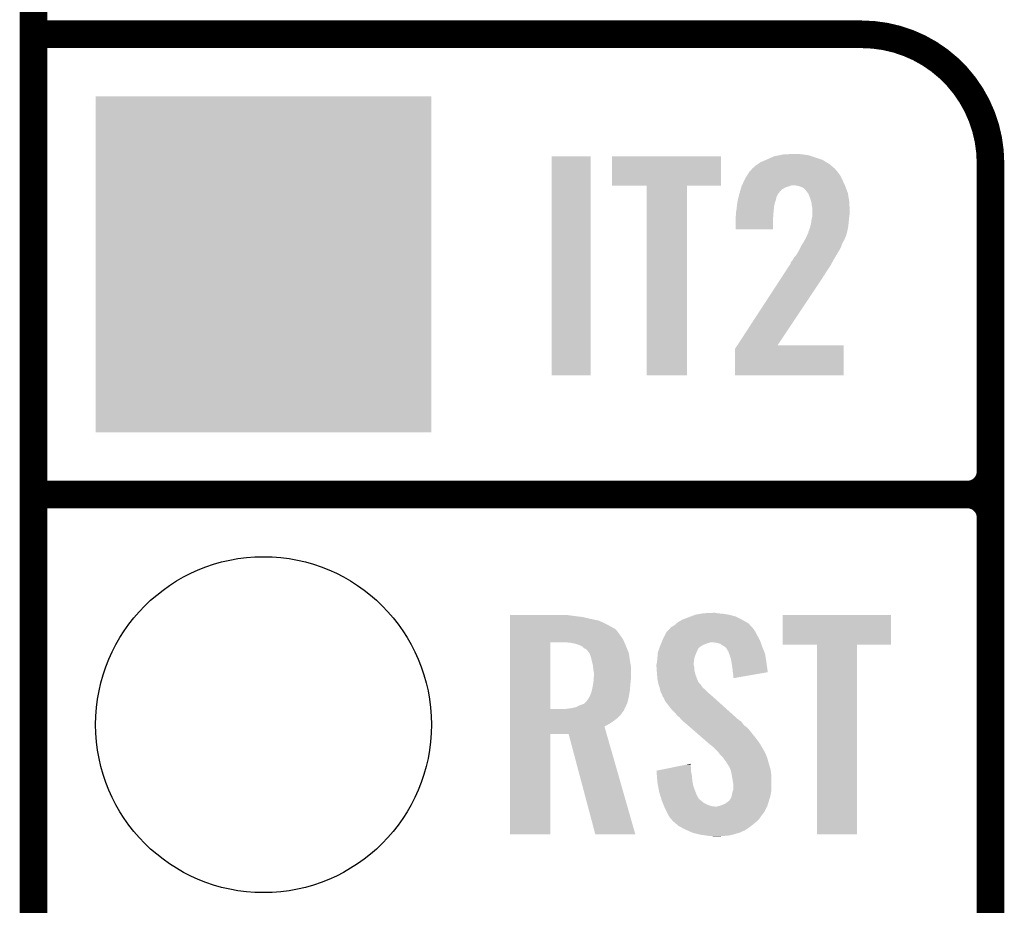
# Model space of a CAD drawing. Extents: x -0.05 to 0.95, y -0.15 to 1.54.
# Tile 18 of 45: x -0.05 to 0.16, y 0.56 to 0.75. Entities that reach past the tile are written whole.
import ezdxf

# ---------------------------------------------------------------- set-up
doc = ezdxf.new("R2010")
doc.units = 0
doc.layers.get('0').update_dxf_attribs({"linetype": 'CONTINUOUS'})
for name, color, linetype in [('ACCEL_35_CLICK_V101_GKO', 5, 'CONTINUOUS'), ('ACCEL_35_CLICK_V101_GTO', 14, 'CONTINUOUS'), ('ACCEL_35_CLICK_V101_GTS', 12, 'CONTINUOUS')]:
    doc.layers.add(name, color=color, linetype=linetype)

# ---------------------------------------------------------------- blocks, each defined once
blk = doc.blocks.new('SQUARE_39')
blk.add_solid([(0.0365, 0.0365), (0.0365, -0.0365), (-0.0365, 0.0365), (-0.0365, -0.0365)])
blk = doc.blocks.new('ROUND_40')
blk.add_circle((0, 0), 0.0365)

msp = doc.modelspace()

# ---------------------------------------------------------------- linework, layer by layer
at = {"layer": 'ACCEL_35_CLICK_V101_GKO', "const_width": 0.006}
msp.add_lwpolyline([(-0.05, -0.15), (-0.05, 1.45)], dxfattribs=at)
at = {"layer": 'ACCEL_35_CLICK_V101_GTO', "const_width": 0.006}
for points in [[(-0.05, 0.75), (0.13, 0.75)], [(0.158, -0.022), (0.158, 0.722)], [(-0.05, 0.65), (0.153, 0.65)], [(-0.05, 0.65), (0.153, 0.65)], [(0.158, 0.555), (0.158, 0.645)]]:
    msp.add_lwpolyline(points, dxfattribs=at)
for points in [[(0.158, 0.722, 0.414214), (0.13, 0.75)], [(0.153, 0.65, 0.414214), (0.158, 0.655)], [(0.158, 0.645, 0.414214), (0.153, 0.65)], [(0.158, 0.645, 0.414214), (0.153, 0.65)]]:
    msp.add_lwpolyline(points, format="xyb", dxfattribs=at)
at = {"layer": 'ACCEL_35_CLICK_V101_GTO'}
for points in [[(0.0626, 0.6759), (0.0626, 0.7235), (0.0711, 0.6759), (0.0711, 0.7235)], [(0.0626, 0.7235), (0.0626, 0.7235), (0.0711, 0.7235), (0.0626, 0.7235)], [(0.0757, 0.7171), (0.0757, 0.7235), (0.0994, 0.7171), (0.0994, 0.7235)], [(0.0757, 0.7235), (0.0757, 0.7235), (0.0994, 0.7235), (0.0757, 0.7235)], [(0.1094, 0.7228), (0.111, 0.7235), (0.1212, 0.7228), (0.1191, 0.7235)], [(0.111, 0.7235), (0.112, 0.7237), (0.1191, 0.7235), (0.1185, 0.7237)], [(0.112, 0.7237), (0.113, 0.7239), (0.1185, 0.7237), (0.1172, 0.7239)], [(0.113, 0.7239), (0.1152, 0.724), (0.1172, 0.7239), (0.1162, 0.724)], [(0.1062, 0.7208), (0.107, 0.7215), (0.12418, 0.7208), (0.12335, 0.7215)], [(0.107, 0.7215), (0.10743, 0.7218), (0.12335, 0.7215), (0.123, 0.7218)], [(0.10743, 0.7218), (0.108, 0.7222), (0.123, 0.7218), (0.12233, 0.7222)], [(0.108, 0.7222), (0.10917, 0.7227), (0.12233, 0.7222), (0.1215, 0.7227)], [(0.10917, 0.7227), (0.1094, 0.7228), (0.1215, 0.7227), (0.1212, 0.7228)], [(0.1047, 0.7187), (0.10514, 0.7194), (0.12565, 0.7187), (0.1253, 0.7194)], [(0.10514, 0.7194), (0.10564, 0.7202), (0.1253, 0.7194), (0.1247, 0.7202)], [(0.10564, 0.7202), (0.1057, 0.7203), (0.1247, 0.7202), (0.1246, 0.7203)], [(0.1057, 0.7203), (0.1059, 0.7204), (0.1246, 0.7203), (0.1245, 0.7204)], [(0.1059, 0.7204), (0.10597, 0.7205), (0.1245, 0.7204), (0.1244, 0.7205)], [(0.10597, 0.7205), (0.10612, 0.7207), (0.1244, 0.7205), (0.1243, 0.7207)], [(0.10612, 0.7207), (0.1062, 0.7208), (0.1243, 0.7207), (0.12418, 0.7208)], [(0.0833, 0.6759), (0.0833, 0.7171), (0.092, 0.6759), (0.092, 0.7171)], [(0.0833, 0.7171), (0.0833, 0.7171), (0.092, 0.7171), (0.0994, 0.7171)], [(0.10381, 0.7167), (0.1039, 0.717), (0.1134, 0.7167), (0.1143, 0.717)], [(0.1039, 0.717), (0.10399, 0.7172), (0.1143, 0.717), (0.1149, 0.7172)], [(0.10399, 0.7172), (0.10456, 0.7184), (0.12635, 0.7172), (0.1258, 0.7184)], [(0.10399, 0.7172), (0.10399, 0.7172), (0.1149, 0.7172), (0.1154, 0.7172)], [(0.10456, 0.7184), (0.1047, 0.7187), (0.1258, 0.7184), (0.12565, 0.7187)], [(0.116, 0.7171), (0.1154, 0.7172), (0.1264, 0.7171), (0.12635, 0.7172)], [(0.1167, 0.7169), (0.116, 0.7171), (0.12648, 0.7169), (0.1264, 0.7171)], [(0.1172, 0.7167), (0.1167, 0.7169), (0.12655, 0.7167), (0.12648, 0.7169)], [(0.10326, 0.7147), (0.10333, 0.715), (0.1115, 0.7147), (0.1117, 0.715)], [(0.10333, 0.715), (0.10335, 0.7151), (0.1117, 0.715), (0.1117, 0.7151)], [(0.10335, 0.7151), (0.1034, 0.7153), (0.1117, 0.7151), (0.11184, 0.7153)], [(0.1034, 0.7153), (0.10355, 0.7158), (0.11184, 0.7153), (0.1122, 0.7158)], [(0.10355, 0.7158), (0.10369, 0.7163), (0.1122, 0.7158), (0.1127, 0.7163)], [(0.10369, 0.7163), (0.10381, 0.7167), (0.1127, 0.7163), (0.1134, 0.7167)], [(0.1176, 0.7164), (0.1172, 0.7167), (0.12666, 0.7164), (0.12655, 0.7167)], [(0.11832, 0.7155), (0.1176, 0.7164), (0.127, 0.7155), (0.12666, 0.7164)], [(0.1184, 0.7154), (0.11832, 0.7155), (0.12702, 0.7154), (0.127, 0.7155)], [(0.1188, 0.7144), (0.1184, 0.7154), (0.12718, 0.7144), (0.12702, 0.7154)], [(0.1028, 0.712), (0.10291, 0.7129), (0.11091, 0.712), (0.111, 0.7129)], [(0.10291, 0.7129), (0.103, 0.7136), (0.111, 0.7129), (0.1112, 0.7136)], [(0.103, 0.7136), (0.10314, 0.7142), (0.1112, 0.7136), (0.1114, 0.7142)], [(0.10314, 0.7142), (0.10326, 0.7147), (0.1114, 0.7142), (0.1115, 0.7147)], [(0.11901, 0.7137), (0.1188, 0.7144), (0.1273, 0.7137), (0.12718, 0.7144)], [(0.1191, 0.7134), (0.11901, 0.7137), (0.12732, 0.7134), (0.1273, 0.7137)], [(0.1192, 0.7125), (0.1191, 0.7134), (0.12736, 0.7125), (0.12732, 0.7134)], [(0.1026, 0.7104), (0.1027, 0.7108), (0.11077, 0.7104), (0.1108, 0.7108)], [(0.1027, 0.7114), (0.10278, 0.7119), (0.11085, 0.7114), (0.1109, 0.7119)], [(0.1027, 0.7108), (0.1027, 0.7114), (0.1108, 0.7108), (0.11085, 0.7114)], [(0.10278, 0.7119), (0.1028, 0.712), (0.1109, 0.7119), (0.11091, 0.712)], [(0.1193, 0.7122), (0.1192, 0.7125), (0.12737, 0.7122), (0.12736, 0.7125)], [(0.11926, 0.7104), (0.1193, 0.7106), (0.1273, 0.7104), (0.12733, 0.7106)], [(0.1193, 0.7117), (0.1193, 0.7122), (0.1274, 0.7117), (0.12737, 0.7122)], [(0.1193, 0.711), (0.1193, 0.7117), (0.1274, 0.711), (0.1274, 0.7117)], [(0.1193, 0.7106), (0.1193, 0.711), (0.12733, 0.7106), (0.1274, 0.711)], [(0.1026, 0.7096), (0.1026, 0.7104), (0.1107, 0.7096), (0.11077, 0.7104)], [(0.1026, 0.7076), (0.1026, 0.7096), (0.1107, 0.7076), (0.1107, 0.7096)], [(0.1188, 0.7081), (0.11887, 0.7084), (0.12705, 0.7081), (0.1271, 0.7084)], [(0.11887, 0.7084), (0.119, 0.7089), (0.1271, 0.7084), (0.12715, 0.7089)], [(0.119, 0.7089), (0.1191, 0.7097), (0.12715, 0.7089), (0.12723, 0.7097)], [(0.1191, 0.7097), (0.11926, 0.7104), (0.12723, 0.7097), (0.1273, 0.7104)], [(0.11808, 0.7062), (0.1183, 0.7067), (0.1266, 0.7062), (0.12674, 0.7067)], [(0.1183, 0.7067), (0.1184, 0.7068), (0.12674, 0.7067), (0.12676, 0.7068)], [(0.1184, 0.707), (0.11852, 0.7073), (0.12682, 0.707), (0.1269, 0.7073)], [(0.1184, 0.7068), (0.1184, 0.707), (0.12676, 0.7068), (0.12682, 0.707)], [(0.11852, 0.7073), (0.1186, 0.7075), (0.1269, 0.7073), (0.12694, 0.7075)], [(0.1186, 0.7075), (0.1188, 0.7081), (0.12694, 0.7075), (0.12705, 0.7081)], [(0.11685, 0.704), (0.1169, 0.7041), (0.1256, 0.704), (0.12563, 0.7041)], [(0.1169, 0.7041), (0.11721, 0.7046), (0.12563, 0.7041), (0.1258, 0.7046)], [(0.11721, 0.7046), (0.1174, 0.7049), (0.1258, 0.7046), (0.12595, 0.7049)], [(0.1174, 0.7049), (0.11746, 0.705), (0.12595, 0.7049), (0.126, 0.705)], [(0.11746, 0.705), (0.11751, 0.7051), (0.126, 0.705), (0.1261, 0.7051)], [(0.11751, 0.7051), (0.1179, 0.7058), (0.1261, 0.7051), (0.12642, 0.7058)], [(0.1179, 0.7058), (0.11808, 0.7062), (0.12642, 0.7058), (0.1266, 0.7062)], [(0.1156, 0.7018), (0.11587, 0.7022), (0.12437, 0.7018), (0.1246, 0.7022)], [(0.11587, 0.7022), (0.116, 0.7024), (0.1246, 0.7022), (0.12472, 0.7024)], [(0.116, 0.7024), (0.1164, 0.7031), (0.12472, 0.7024), (0.12514, 0.7031)], [(0.1164, 0.7031), (0.11645, 0.7032), (0.12514, 0.7031), (0.1252, 0.7032)], [(0.11645, 0.7032), (0.11685, 0.704), (0.1252, 0.7032), (0.1256, 0.704)], [(0.11423, 0.6997), (0.1143, 0.6998), (0.1232, 0.6997), (0.12325, 0.6998)], [(0.1143, 0.6998), (0.1144, 0.6999), (0.12325, 0.6998), (0.12331, 0.6999)], [(0.1144, 0.6999), (0.1145, 0.7001), (0.12331, 0.6999), (0.12342, 0.7001)], [(0.1145, 0.7001), (0.1147, 0.7006), (0.12342, 0.7001), (0.12368, 0.7006)], [(0.1147, 0.7006), (0.1149, 0.7008), (0.12368, 0.7006), (0.12379, 0.7008)], [(0.1149, 0.7008), (0.11502, 0.701), (0.12379, 0.7008), (0.1239, 0.701)], [(0.11502, 0.701), (0.1152, 0.7013), (0.1239, 0.701), (0.12408, 0.7013)], [(0.1152, 0.7013), (0.1153, 0.7015), (0.12408, 0.7013), (0.12419, 0.7015)], [(0.1153, 0.7015), (0.1156, 0.7018), (0.12419, 0.7015), (0.12437, 0.7018)], [(0.11254, 0.6971), (0.11326, 0.6982), (0.1215, 0.6971), (0.1222, 0.6982)], [(0.11326, 0.6982), (0.11423, 0.6997), (0.1222, 0.6982), (0.1232, 0.6997)], [(0.10296, 0.6824), (0.11254, 0.6971), (0.1117, 0.6824), (0.1215, 0.6971)], [(0.1025, 0.6817), (0.10296, 0.6824), (0.1261, 0.6817), (0.1261, 0.6824)], [(0.1025, 0.6759), (0.1025, 0.6817), (0.1261, 0.6759), (0.1261, 0.6817)], [(0.10296, 0.6824), (0.10296, 0.6824), (0.1261, 0.6824), (0.1117, 0.6824)], [(0.0536, 0.6237), (0.0536, 0.6238), (0.0669, 0.6237), (0.0662, 0.6238)], [(0.0536, 0.6236), (0.0536, 0.6237), (0.0676, 0.6236), (0.0669, 0.6237)], [(0.0536, 0.6234), (0.0536, 0.6236), (0.0693, 0.6234), (0.0676, 0.6236)], [(0.0536, 0.623), (0.0536, 0.6234), (0.071, 0.623), (0.0693, 0.6234)], [(0.0536, 0.6226), (0.0536, 0.623), (0.0729, 0.6226), (0.071, 0.623)], [(0.09, 0.6222), (0.091, 0.6228), (0.10505, 0.6222), (0.104, 0.6228)], [(0.091, 0.6228), (0.0923, 0.6233), (0.104, 0.6228), (0.103, 0.6233)], [(0.0923, 0.6233), (0.09283, 0.6235), (0.103, 0.6233), (0.1026, 0.6235)], [(0.09283, 0.6235), (0.0939, 0.6239), (0.1026, 0.6235), (0.1011, 0.6239)], [(0.0939, 0.6239), (0.09503, 0.6241), (0.1011, 0.6239), (0.0998, 0.6241)], [(0.09503, 0.6241), (0.0956, 0.6242), (0.0998, 0.6241), (0.0987, 0.6242)], [(0.0956, 0.6242), (0.0977, 0.6243), (0.0987, 0.6242), (0.0982, 0.6243)], [(0.1128, 0.6174), (0.1128, 0.6238), (0.1364, 0.6174), (0.1364, 0.6238)], [(0.1128, 0.6238), (0.1128, 0.6238), (0.1364, 0.6238), (0.1128, 0.6238)], [(0.0536, 0.6218), (0.0536, 0.6226), (0.0746, 0.6218), (0.0729, 0.6226)], [(0.0536, 0.6209), (0.0536, 0.6218), (0.0762, 0.6209), (0.0746, 0.6218)], [(0.0536, 0.6208), (0.0536, 0.6209), (0.0764, 0.6208), (0.0762, 0.6209)], [(0.0536, 0.6204), (0.0536, 0.6208), (0.0768, 0.6204), (0.0764, 0.6208)], [(0.08805, 0.6206), (0.08823, 0.6208), (0.1066, 0.6206), (0.1065, 0.6208)], [(0.08823, 0.6208), (0.0886, 0.6212), (0.1065, 0.6208), (0.10613, 0.6212)], [(0.0886, 0.6212), (0.0888, 0.6213), (0.10613, 0.6212), (0.10604, 0.6213)], [(0.0888, 0.6213), (0.0893, 0.6216), (0.10604, 0.6213), (0.10577, 0.6216)], [(0.0893, 0.6216), (0.08977, 0.622), (0.10577, 0.6216), (0.1054, 0.622)], [(0.08977, 0.622), (0.09, 0.6222), (0.1054, 0.622), (0.10505, 0.6222)], [(0.0536, 0.6196), (0.0536, 0.6204), (0.0774, 0.6196), (0.0768, 0.6204)], [(0.0536, 0.6186), (0.0536, 0.6196), (0.0781, 0.6186), (0.0774, 0.6196)], [(0.0536, 0.6179), (0.0536, 0.6186), (0.07842, 0.6179), (0.0781, 0.6186)], [(0.08668, 0.6183), (0.0868, 0.6186), (0.1079, 0.6183), (0.10774, 0.6186)], [(0.0868, 0.6186), (0.0872, 0.6194), (0.10774, 0.6186), (0.1073, 0.6194)], [(0.0872, 0.6194), (0.0875, 0.62), (0.1073, 0.6194), (0.107, 0.62)], [(0.0875, 0.62), (0.08768, 0.6202), (0.107, 0.62), (0.1069, 0.6202)], [(0.08768, 0.6202), (0.08805, 0.6206), (0.1069, 0.6202), (0.1066, 0.6206)], [(0.0536, 0.6034), (0.0536, 0.6179), (0.0623, 0.6034), (0.0623, 0.6179)], [(0.0667, 0.6178), (0.0655, 0.6179), (0.07847, 0.6178), (0.07842, 0.6179)], [(0.0677, 0.6176), (0.0667, 0.6178), (0.07856, 0.6176), (0.07847, 0.6178)], [(0.0686, 0.6173), (0.0677, 0.6176), (0.0787, 0.6173), (0.07856, 0.6176)], [(0.0693, 0.617), (0.0686, 0.6173), (0.07882, 0.617), (0.0787, 0.6173)], [(0.0697, 0.6166), (0.0693, 0.617), (0.07897, 0.6166), (0.07882, 0.617)], [(0.0701, 0.6164), (0.0697, 0.6166), (0.07905, 0.6164), (0.07897, 0.6166)], [(0.0704, 0.6161), (0.0701, 0.6164), (0.07917, 0.6161), (0.07905, 0.6164)], [(0.08584, 0.6161), (0.08595, 0.6164), (0.0943, 0.6161), (0.0944, 0.6164)], [(0.08595, 0.6164), (0.08599, 0.6165), (0.0944, 0.6164), (0.0945, 0.6165)], [(0.08599, 0.6165), (0.08602, 0.6166), (0.0945, 0.6165), (0.0945, 0.6166)], [(0.08602, 0.6166), (0.08616, 0.617), (0.0945, 0.6166), (0.095, 0.617)], [(0.08616, 0.617), (0.0862, 0.6171), (0.095, 0.617), (0.09517, 0.6171)], [(0.0862, 0.6171), (0.08628, 0.6173), (0.09517, 0.6171), (0.0955, 0.6173)], [(0.08628, 0.6173), (0.08644, 0.6177), (0.0955, 0.6173), (0.0965, 0.6177)], [(0.08644, 0.6177), (0.08648, 0.6178), (0.0965, 0.6177), (0.0969, 0.6178)], [(0.08648, 0.6178), (0.08652, 0.6179), (0.0969, 0.6178), (0.0972, 0.6179)], [(0.08652, 0.6179), (0.08668, 0.6183), (0.10804, 0.6179), (0.1079, 0.6183)], [(0.08652, 0.6179), (0.08652, 0.6179), (0.0972, 0.6179), (0.0975, 0.6179)], [(0.0984, 0.6178), (0.0975, 0.6179), (0.10808, 0.6178), (0.10804, 0.6179)], [(0.0992, 0.6176), (0.0984, 0.6178), (0.10815, 0.6176), (0.10808, 0.6178)], [(0.0998, 0.6172), (0.0992, 0.6176), (0.10829, 0.6172), (0.10815, 0.6176)], [(0.1003, 0.6169), (0.0998, 0.6172), (0.1084, 0.6169), (0.10829, 0.6172)], [(0.1006, 0.6166), (0.1003, 0.6169), (0.10852, 0.6166), (0.1084, 0.6169)], [(0.1008, 0.6162), (0.1006, 0.6166), (0.10868, 0.6162), (0.10852, 0.6166)], [(0.1203, 0.5762), (0.1203, 0.6174), (0.129, 0.5762), (0.129, 0.6174)], [(0.1203, 0.6174), (0.1203, 0.6174), (0.129, 0.6174), (0.1364, 0.6174)], [(0.07083, 0.6155), (0.0704, 0.6161), (0.0794, 0.6155), (0.07917, 0.6161)], [(0.0709, 0.6154), (0.07083, 0.6155), (0.07941, 0.6154), (0.0794, 0.6155)], [(0.0712, 0.6145), (0.0709, 0.6154), (0.07955, 0.6145), (0.07941, 0.6154)], [(0.0714, 0.6136), (0.0712, 0.6145), (0.07969, 0.6136), (0.07955, 0.6145)], [(0.0855, 0.6135), (0.08557, 0.6142), (0.09351, 0.6135), (0.0936, 0.6142)], [(0.08557, 0.6142), (0.0856, 0.6145), (0.0936, 0.6142), (0.09366, 0.6145)], [(0.0856, 0.6145), (0.08562, 0.6147), (0.09366, 0.6145), (0.0937, 0.6147)], [(0.08562, 0.6147), (0.0857, 0.6157), (0.0937, 0.6147), (0.0941, 0.6157)], [(0.0857, 0.6157), (0.08584, 0.6161), (0.0941, 0.6157), (0.0943, 0.6161)], [(0.101, 0.616), (0.1008, 0.6162), (0.10876, 0.616), (0.10868, 0.6162)], [(0.101, 0.6159), (0.101, 0.616), (0.1088, 0.6159), (0.10876, 0.616)], [(0.10119, 0.6154), (0.101, 0.6159), (0.109, 0.6154), (0.1088, 0.6159)], [(0.1013, 0.6151), (0.10119, 0.6154), (0.10905, 0.6151), (0.109, 0.6154)], [(0.1016, 0.6142), (0.1013, 0.6151), (0.10919, 0.6142), (0.10905, 0.6151)], [(0.10171, 0.6135), (0.1016, 0.6142), (0.1093, 0.6135), (0.10919, 0.6142)], [(0.07143, 0.6135), (0.0714, 0.6136), (0.0797, 0.6135), (0.07969, 0.6136)], [(0.0716, 0.6128), (0.07143, 0.6135), (0.07983, 0.6128), (0.0797, 0.6135)], [(0.07164, 0.6124), (0.0716, 0.6128), (0.0799, 0.6124), (0.07983, 0.6128)], [(0.0717, 0.6119), (0.07164, 0.6124), (0.0799, 0.6119), (0.0799, 0.6124)], [(0.0854, 0.6131), (0.08547, 0.6134), (0.0935, 0.6131), (0.0935, 0.6134)], [(0.0854, 0.613), (0.0854, 0.6131), (0.0935, 0.613), (0.0935, 0.6131)], [(0.0854, 0.6126), (0.0854, 0.613), (0.0936, 0.6126), (0.0935, 0.613)], [(0.08544, 0.612), (0.0854, 0.6126), (0.0936, 0.612), (0.0936, 0.6126)], [(0.08547, 0.6134), (0.0855, 0.6135), (0.0935, 0.6134), (0.09351, 0.6135)], [(0.1019, 0.6123), (0.10171, 0.6135), (0.10947, 0.6123), (0.1093, 0.6135)], [(0.102, 0.6114), (0.1019, 0.6123), (0.1096, 0.6114), (0.10947, 0.6123)], [(0.0718, 0.6113), (0.0717, 0.6119), (0.0799, 0.6113), (0.0799, 0.6119)], [(0.07172, 0.6095), (0.07178, 0.6104), (0.0798, 0.6095), (0.0799, 0.6104)], [(0.07178, 0.6104), (0.0718, 0.6106), (0.0799, 0.6104), (0.0799, 0.6106)], [(0.0718, 0.6106), (0.0718, 0.6113), (0.0799, 0.6106), (0.0799, 0.6113)], [(0.0855, 0.6112), (0.08544, 0.612), (0.0938, 0.6112), (0.0936, 0.612)], [(0.08553, 0.6108), (0.0855, 0.6112), (0.0939, 0.6108), (0.0938, 0.6112)], [(0.0856, 0.61), (0.08553, 0.6108), (0.09421, 0.61), (0.0939, 0.6108)], [(0.08569, 0.6095), (0.0856, 0.61), (0.0944, 0.6095), (0.09421, 0.61)], [(0.1021, 0.6107), (0.102, 0.6114), (0.10556, 0.6107), (0.1096, 0.6114)], [(0.1021, 0.6101), (0.1021, 0.6107), (0.1021, 0.6101), (0.10556, 0.6107)], [(0.07132, 0.6073), (0.0715, 0.6081), (0.0796, 0.6073), (0.07967, 0.6081)], [(0.0715, 0.6081), (0.07157, 0.6085), (0.07967, 0.6081), (0.0797, 0.6085)], [(0.07157, 0.6085), (0.0717, 0.6093), (0.0797, 0.6085), (0.07978, 0.6093)], [(0.0717, 0.6093), (0.07172, 0.6095), (0.07978, 0.6093), (0.0798, 0.6095)], [(0.08571, 0.6094), (0.08569, 0.6095), (0.0944, 0.6094), (0.0944, 0.6095)], [(0.08573, 0.6093), (0.08571, 0.6094), (0.0945, 0.6093), (0.0944, 0.6094)], [(0.08578, 0.609), (0.08573, 0.6093), (0.0947, 0.609), (0.0945, 0.6093)], [(0.0858, 0.6089), (0.08578, 0.609), (0.0948, 0.6089), (0.0947, 0.609)], [(0.0859, 0.6086), (0.0858, 0.6089), (0.0951, 0.6086), (0.0948, 0.6089)], [(0.0861, 0.608), (0.0859, 0.6086), (0.0955, 0.608), (0.0951, 0.6086)], [(0.08619, 0.6076), (0.0861, 0.608), (0.096, 0.6076), (0.0955, 0.608)], [(0.0703, 0.6052), (0.0707, 0.6058), (0.07919, 0.6052), (0.07933, 0.6058)], [(0.0707, 0.6058), (0.07085, 0.6061), (0.07933, 0.6058), (0.0794, 0.6061)], [(0.07085, 0.6061), (0.071, 0.6064), (0.0794, 0.6061), (0.07945, 0.6064)], [(0.071, 0.6064), (0.0713, 0.6072), (0.07945, 0.6064), (0.07958, 0.6072)], [(0.0713, 0.6072), (0.07132, 0.6073), (0.07958, 0.6072), (0.0796, 0.6073)], [(0.0863, 0.6071), (0.08619, 0.6076), (0.0965, 0.6071), (0.096, 0.6076)], [(0.08642, 0.6069), (0.0863, 0.6071), (0.0967, 0.6069), (0.0965, 0.6071)], [(0.0866, 0.6066), (0.08642, 0.6069), (0.09705, 0.6066), (0.0967, 0.6069)], [(0.08668, 0.6063), (0.0866, 0.6066), (0.0974, 0.6063), (0.09705, 0.6066)], [(0.0867, 0.6062), (0.08668, 0.6063), (0.09751, 0.6062), (0.0974, 0.6063)], [(0.0868, 0.6061), (0.0867, 0.6062), (0.09762, 0.6061), (0.09751, 0.6062)], [(0.0873, 0.6051), (0.0868, 0.6061), (0.09874, 0.6051), (0.09762, 0.6061)], [(0.0656, 0.6034), (0.0662, 0.6035), (0.07845, 0.6034), (0.07848, 0.6035)], [(0.0662, 0.6035), (0.067, 0.6036), (0.07848, 0.6035), (0.0785, 0.6036)], [(0.067, 0.6036), (0.06745, 0.6037), (0.0785, 0.6036), (0.0786, 0.6037)], [(0.06745, 0.6037), (0.0679, 0.6038), (0.0786, 0.6037), (0.07865, 0.6038)], [(0.0679, 0.6038), (0.0687, 0.6042), (0.07865, 0.6038), (0.07883, 0.6042)], [(0.0687, 0.6042), (0.0696, 0.6045), (0.07883, 0.6042), (0.07896, 0.6045)], [(0.0696, 0.6045), (0.0699, 0.6048), (0.07896, 0.6045), (0.0791, 0.6048)], [(0.0699, 0.6048), (0.0703, 0.6052), (0.0791, 0.6048), (0.07919, 0.6052)], [(0.0887, 0.6033), (0.0873, 0.6051), (0.10074, 0.6033), (0.09874, 0.6051)], [(0.0536, 0.6032), (0.0536, 0.6034), (0.0784, 0.6032), (0.07845, 0.6034)], [(0.0536, 0.6034), (0.0536, 0.6034), (0.0656, 0.6034), (0.0623, 0.6034)], [(0.0536, 0.6028), (0.0536, 0.6032), (0.0781, 0.6028), (0.0784, 0.6032)], [(0.0536, 0.6021), (0.0536, 0.6028), (0.0776, 0.6021), (0.0781, 0.6028)], [(0.0536, 0.6015), (0.0536, 0.6021), (0.077, 0.6015), (0.0776, 0.6021)], [(0.0536, 0.6008), (0.0536, 0.6015), (0.0761, 0.6008), (0.077, 0.6015)], [(0.0894, 0.6026), (0.0887, 0.6033), (0.10152, 0.6026), (0.10074, 0.6033)], [(0.09, 0.6019), (0.0894, 0.6026), (0.1023, 0.6019), (0.10152, 0.6026)], [(0.0905, 0.6015), (0.09, 0.6019), (0.10274, 0.6015), (0.1023, 0.6019)], [(0.0908, 0.6011), (0.0905, 0.6015), (0.10319, 0.6011), (0.10274, 0.6015)], [(0.0536, 0.6002), (0.0536, 0.6008), (0.0752, 0.6002), (0.0761, 0.6008)], [(0.0536, 0.5996), (0.0536, 0.6002), (0.0741, 0.5996), (0.0752, 0.6002)], [(0.0536, 0.598), (0.0536, 0.5996), (0.07456, 0.598), (0.0741, 0.5996)], [(0.0909, 0.601), (0.0908, 0.6011), (0.1033, 0.601), (0.10319, 0.6011)], [(0.09102, 0.6009), (0.0909, 0.601), (0.1035, 0.6009), (0.1033, 0.601)], [(0.09136, 0.6006), (0.09102, 0.6009), (0.1039, 0.6006), (0.1035, 0.6009)], [(0.09217, 0.5999), (0.09136, 0.6006), (0.1044, 0.5999), (0.1039, 0.6006)], [(0.09298, 0.5992), (0.09217, 0.5999), (0.1053, 0.5992), (0.1044, 0.5999)], [(0.0536, 0.5762), (0.0536, 0.598), (0.0623, 0.5762), (0.0623, 0.598)], [(0.0536, 0.598), (0.0536, 0.598), (0.0623, 0.598), (0.0663, 0.598)], [(0.0721, 0.5762), (0.0663, 0.598), (0.0808, 0.5762), (0.07456, 0.598)], [(0.09528, 0.5972), (0.09298, 0.5992), (0.1069, 0.5972), (0.1053, 0.5992)], [(0.09667, 0.596), (0.09528, 0.5972), (0.1078, 0.596), (0.1069, 0.5972)], [(0.0969, 0.5958), (0.09667, 0.596), (0.10792, 0.5958), (0.1078, 0.596)], [(0.0979, 0.595), (0.0969, 0.5958), (0.10838, 0.595), (0.10792, 0.5958)], [(0.0981, 0.5948), (0.0979, 0.595), (0.1085, 0.5948), (0.10838, 0.595)], [(0.0983, 0.5946), (0.0981, 0.5948), (0.1086, 0.5946), (0.1085, 0.5948)], [(0.0986, 0.5943), (0.0983, 0.5946), (0.1088, 0.5943), (0.1086, 0.5946)], [(0.0987, 0.5942), (0.0986, 0.5943), (0.10885, 0.5942), (0.1088, 0.5943)], [(0.09923, 0.5935), (0.0987, 0.5942), (0.1092, 0.5935), (0.10885, 0.5942)], [(0.0993, 0.5934), (0.09923, 0.5935), (0.10924, 0.5934), (0.1092, 0.5935)], [(0.0999, 0.5928), (0.0993, 0.5934), (0.10946, 0.5928), (0.10924, 0.5934)], [(0.09997, 0.5927), (0.0999, 0.5928), (0.1095, 0.5927), (0.10946, 0.5928)], [(0.0854, 0.59), (0.08886, 0.5907), (0.0929, 0.59), (0.0929, 0.5907)], [(0.08886, 0.5907), (0.09182, 0.5913), (0.0929, 0.5907), (0.0928, 0.5913)], [(0.09182, 0.5913), (0.0928, 0.5915), (0.0928, 0.5913), (0.0928, 0.5915)], [(0.1003, 0.5922), (0.09997, 0.5927), (0.10964, 0.5922), (0.1095, 0.5927)], [(0.1006, 0.5919), (0.1003, 0.5922), (0.10972, 0.5919), (0.10964, 0.5922)], [(0.1007, 0.5916), (0.1006, 0.5919), (0.1098, 0.5916), (0.10972, 0.5919)], [(0.1008, 0.5915), (0.1007, 0.5916), (0.10983, 0.5915), (0.1098, 0.5916)], [(0.1013, 0.5907), (0.1008, 0.5915), (0.11008, 0.5907), (0.10983, 0.5915)], [(0.10145, 0.5903), (0.1013, 0.5907), (0.1102, 0.5903), (0.11008, 0.5907)], [(0.08541, 0.5899), (0.0854, 0.59), (0.0929, 0.5899), (0.0929, 0.59)], [(0.08549, 0.5889), (0.08541, 0.5899), (0.0931, 0.5889), (0.0929, 0.5899)], [(0.08558, 0.5878), (0.08549, 0.5889), (0.0932, 0.5878), (0.0931, 0.5889)], [(0.1016, 0.5899), (0.10145, 0.5903), (0.11025, 0.5899), (0.1102, 0.5903)], [(0.10181, 0.5888), (0.1016, 0.5899), (0.1104, 0.5888), (0.11025, 0.5899)], [(0.1019, 0.5883), (0.10181, 0.5888), (0.1104, 0.5883), (0.1104, 0.5888)], [(0.0856, 0.5875), (0.08558, 0.5878), (0.09325, 0.5875), (0.0932, 0.5878)], [(0.08575, 0.5867), (0.0856, 0.5875), (0.0934, 0.5867), (0.09325, 0.5875)], [(0.08595, 0.5856), (0.08575, 0.5867), (0.0938, 0.5856), (0.0934, 0.5867)], [(0.1021, 0.5871), (0.1019, 0.5883), (0.1104, 0.5871), (0.1104, 0.5883)], [(0.1021, 0.586), (0.1021, 0.5871), (0.1104, 0.586), (0.1104, 0.5871)], [(0.086, 0.5853), (0.08595, 0.5856), (0.09392, 0.5853), (0.0938, 0.5856)], [(0.08622, 0.5846), (0.086, 0.5853), (0.0942, 0.5846), (0.09392, 0.5853)], [(0.08625, 0.5845), (0.08622, 0.5846), (0.0943, 0.5845), (0.0942, 0.5846)], [(0.08635, 0.5842), (0.08625, 0.5845), (0.0944, 0.5842), (0.0943, 0.5845)], [(0.1015, 0.5839), (0.1017, 0.5843), (0.10998, 0.5839), (0.1101, 0.5843)], [(0.1017, 0.5843), (0.1018, 0.5847), (0.1101, 0.5843), (0.11019, 0.5847)], [(0.1018, 0.5847), (0.10188, 0.5852), (0.11019, 0.5847), (0.1103, 0.5852)], [(0.10188, 0.5852), (0.1019, 0.5853), (0.1103, 0.5852), (0.11031, 0.5853)], [(0.1019, 0.5853), (0.1021, 0.5859), (0.11031, 0.5853), (0.11039, 0.5859)], [(0.1021, 0.5859), (0.1021, 0.586), (0.11039, 0.5859), (0.1104, 0.586)], [(0.08647, 0.5838), (0.08635, 0.5842), (0.0947, 0.5838), (0.0944, 0.5842)], [(0.0866, 0.5834), (0.08647, 0.5838), (0.0952, 0.5834), (0.0947, 0.5838)], [(0.08676, 0.583), (0.0866, 0.5834), (0.0957, 0.583), (0.0952, 0.5834)], [(0.08692, 0.5826), (0.08676, 0.583), (0.0965, 0.5826), (0.0957, 0.583)], [(0.08704, 0.5823), (0.08692, 0.5826), (0.0973, 0.5823), (0.0965, 0.5826)], [(0.08708, 0.5822), (0.08704, 0.5823), (0.0982, 0.5822), (0.0973, 0.5823)], [(0.08712, 0.5821), (0.08708, 0.5822), (0.1094, 0.5821), (0.10943, 0.5822)], [(0.0872, 0.5819), (0.08712, 0.5821), (0.1093, 0.5819), (0.1094, 0.5821)], [(0.0985, 0.5822), (0.0993, 0.5824), (0.10943, 0.5822), (0.1095, 0.5824)], [(0.0993, 0.5824), (0.1003, 0.5828), (0.1095, 0.5824), (0.10963, 0.5828)], [(0.1003, 0.5828), (0.10097, 0.5833), (0.10963, 0.5828), (0.1098, 0.5833)], [(0.10097, 0.5833), (0.1011, 0.5834), (0.1098, 0.5833), (0.10983, 0.5834)], [(0.1011, 0.5834), (0.1013, 0.5836), (0.10983, 0.5834), (0.10989, 0.5836)], [(0.1013, 0.5836), (0.1015, 0.5839), (0.10989, 0.5836), (0.10998, 0.5839)], [(0.0876, 0.5811), (0.0872, 0.5819), (0.1089, 0.5811), (0.1093, 0.5819)], [(0.08765, 0.581), (0.0876, 0.5811), (0.1088, 0.581), (0.1089, 0.5811)], [(0.0878, 0.5807), (0.08765, 0.581), (0.1086, 0.5807), (0.1088, 0.581)], [(0.08808, 0.5802), (0.0878, 0.5807), (0.1082, 0.5802), (0.1086, 0.5807)], [(0.0883, 0.5798), (0.08808, 0.5802), (0.10793, 0.5798), (0.1082, 0.5802)], [(0.0885, 0.5796), (0.0883, 0.5798), (0.1078, 0.5796), (0.10793, 0.5798)], [(0.0887, 0.5794), (0.0885, 0.5796), (0.1076, 0.5794), (0.1078, 0.5796)], [(0.0888, 0.5792), (0.0887, 0.5794), (0.1074, 0.5792), (0.1076, 0.5794)], [(0.08903, 0.579), (0.0888, 0.5792), (0.1072, 0.579), (0.1074, 0.5792)], [(0.08973, 0.5784), (0.08903, 0.579), (0.1065, 0.5784), (0.1072, 0.579)], [(0.0902, 0.578), (0.08973, 0.5784), (0.10599, 0.578), (0.1065, 0.5784)], [(0.09076, 0.5777), (0.0902, 0.578), (0.1056, 0.5777), (0.10599, 0.578)], [(0.0917, 0.5772), (0.09076, 0.5777), (0.10485, 0.5772), (0.1056, 0.5777)], [(0.09193, 0.5771), (0.0917, 0.5772), (0.1047, 0.5771), (0.10485, 0.5772)], [(0.09216, 0.577), (0.09193, 0.5771), (0.1046, 0.577), (0.1047, 0.5771)], [(0.09239, 0.5769), (0.09216, 0.577), (0.1042, 0.5769), (0.1046, 0.577)], [(0.09307, 0.5766), (0.09239, 0.5769), (0.1037, 0.5766), (0.1042, 0.5769)], [(0.0933, 0.5765), (0.09307, 0.5766), (0.10335, 0.5765), (0.1037, 0.5766)], [(0.0937, 0.5764), (0.0933, 0.5765), (0.103, 0.5764), (0.10335, 0.5765)], [(0.0949, 0.5761), (0.0937, 0.5764), (0.102, 0.5761), (0.103, 0.5764)], [(0.0963, 0.5759), (0.0949, 0.5761), (0.101, 0.5759), (0.102, 0.5761)], [(0.0969, 0.5758), (0.0963, 0.5759), (0.0998, 0.5758), (0.101, 0.5759)], [(0.0979, 0.5757), (0.0975, 0.5758), (0.0985, 0.5757), (0.0998, 0.5758)]]:
    msp.add_solid(points, dxfattribs=at)

# ---------------------------------------------------------------- block references
at = {"layer": 'ACCEL_35_CLICK_V101_GTS'}
for name, p in [('SQUARE_39', (0, 0.7)), ('ROUND_40', (0, 0.6))]:
    msp.add_blockref(name, p, dxfattribs=at)

doc.saveas('drawing.dxf')
